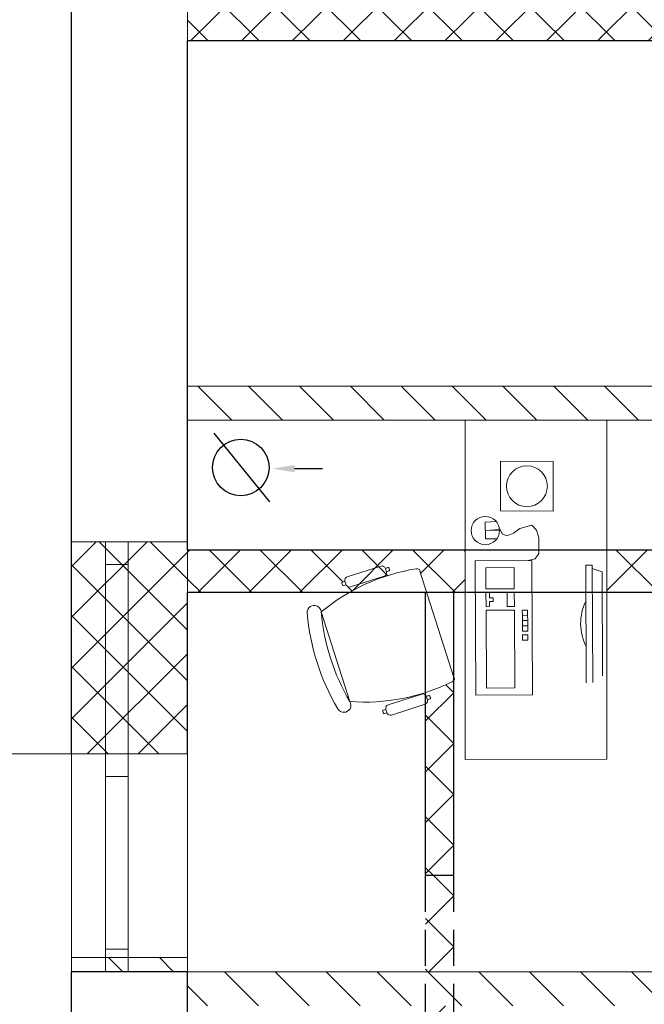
# Model space of a CAD drawing. Header units: millimetres. Extents: x -2948 to 78628, y 64669 to 215420.
# Tile 36 of 256: x 55239 to 55460, y 70987 to 71335. Entities that reach past the tile are written whole.
import ezdxf

# ---------------------------------------------------------------- set-up
doc = ezdxf.new("R2010")
doc.units = ezdxf.units.MM
doc.linetypes.add('HIDDEN', pattern=[9.524999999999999, 6.35, -3.175])
for name, color, linetype, lineweight in [('1_OPIS_OKNA', 60, 'Continuous', 13), ('a_meble', 240, 'Continuous', 5), ('NOWE SCIANY', 3, 'Continuous', 13), ('OPIS', 2, 'Continuous', 13), ('POMOC', 1, 'Continuous', 13), ('STOLARKA', 3, 'Continuous', 13), ('WYMIAR', 5, 'Continuous', 13), ('ŚCIANY', 7, 'Continuous', 30)]:
    doc.layers.add(name, color=color, linetype=linetype, lineweight=lineweight)
doc.layers.add('pomocnicza', color=4, linetype='Continuous')
doc.styles.add('style2', font='romans.shx', dxfattribs={"width": 0.7})
doc.dimstyles.new('100', dxfattribs={"dimscale": 80, "dimtxt": 0.2, "dimasz": 0.2, "dimexe": 1.25, "dimexo": 0.625, "dimgap": 0.05, "dimtad": 1, "dimdec": 0, "dimdsep": 46, "dimlunit": 6, "dimtxsty": 'style2', "dimblk1": 'TICK', "dimblk2": 'TICK', "dimsah": 1, "dimcen": 0.2, "dimse1": 1, "dimse2": 1, "dimclrd": 256, "dimclrt": 2, "dimadec": 0, "dimazin": 0, "dimtfac": 1, "dimtdec": 0, "dimtix": 1, "dimtmove": 1, "dimatfit": 0, "dimldrblk": 'DOTSMALL', "dimfxl": 1, "dimtolj": 1, "dimtzin": 0, "dimarcsym": 0})
pattern_1 = [(135, (17962.76526863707, -27595.73419447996), (-8.980256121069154, -8.980256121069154), [])]
pattern_2 = [(135, (17962.76526863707, -27595.73419447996), (-8.980256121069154, -8.980256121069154), []), (225, (17962.76526863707, -27595.73419447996), (8.980256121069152, -8.980256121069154), [])]

# ---------------------------------------------------------------- blocks, each defined once
blk = doc.blocks.new('TICK')
at = {"color": 5}
for p, q in [((0, -0.75), (0, 0.750000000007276)), ((-1, 0), (1, 0))]:
    blk.add_line(p, q, dxfattribs=at)
at = {"const_width": 0.1}
blk.add_lwpolyline([(-0.353553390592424, -0.3535533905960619), (0.353553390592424, 0.3535533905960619)], dxfattribs=at)
blk = doc.blocks.new('*D870')
at = {"layer": 'Defpoints', "color": 0, "ltscale": 2, "transparency": 16777216}
for p in [(54964.48673514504, 72348.75422987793), (55257.48673514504, 70712.82636954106), (54964.48673514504, 70488.02551682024)]:
    blk.add_point(p, dxfattribs=at)
at = {"layer": 'WYMIAR', "lineweight": -2, "ltscale": 2, "transparency": 16777216}
blk.add_line((55241.48673514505, 70488.0255168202), (54980.48673514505, 70488.0255168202), dxfattribs=at)
at = {"layer": 'WYMIAR', "lineweight": -2, "ltscale": 2, "transparency": 16777216, "xscale": 16, "yscale": 16, "zscale": 16, "rotation": 180}
blk.add_blockref('TICK', (54964.48673514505, 70488.0255168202), dxfattribs=at)
at = {"layer": 'WYMIAR', "lineweight": -2, "ltscale": 2, "transparency": 16777216, "xscale": 16, "yscale": 16, "zscale": 16}
blk.add_blockref('TICK', (55257.48673514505, 70488.0255168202), dxfattribs=at)
at = {"layer": 'WYMIAR', "color": 2, "ltscale": 2, "transparency": 16777216, "insert": (55110.98673514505, 70476.02551682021), "char_height": 16, "attachment_point": 5, "rotation": 180, "style": 'style2'}
blk.add_mtext('\\A1;293', dxfattribs=at)
blk = doc.blocks.new('_DotSmall')
at = {"layer": 'OPIS', "color": 0, "const_width": 0.5}
blk.add_lwpolyline([(-0.0625, 0, 1), (0.0625, 0, 1)], format="xyb", close=True, dxfattribs=at)
blk = doc.blocks.new('*D845')
at = {"layer": 'Defpoints', "color": 0, "ltscale": 2, "transparency": 16777216}
for p in [(55257.48673514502, 71150.64470029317), (54245.73205473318, 71003.64470029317), (55262.79498849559, 71003.64470029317)]:
    blk.add_point(p, dxfattribs=at)
at = {"layer": 'WYMIAR', "lineweight": -2, "ltscale": 2, "transparency": 16777216}
blk.add_line((54245.73205473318, 71134.64470029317), (54245.73205473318, 71019.64470029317), dxfattribs=at)
at = {"layer": 'WYMIAR', "lineweight": -2, "ltscale": 2, "transparency": 16777216, "xscale": 16, "yscale": 16, "zscale": 16}
for p, rotation in [((54245.73205473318, 71150.64470029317), 90), ((54245.73205473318, 71003.64470029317), 270)]:
    blk.add_blockref('TICK', p, dxfattribs=dict(at, rotation=rotation))
at = {"layer": 'WYMIAR', "color": 2, "ltscale": 2, "transparency": 16777216, "insert": (54233.73205473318, 71077.14470029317), "char_height": 16, "attachment_point": 5, "rotation": 90.00000000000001, "style": 'style2'}
blk.add_mtext('\\A1;147', dxfattribs=at)
blk = doc.blocks.new('*D846')
at = {"layer": 'Defpoints', "color": 0, "ltscale": 2, "transparency": 16777216}
for p in [(55257.48673514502, 71003.6447002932), (54245.73205473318, 70841.64470029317), (55221.79498849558, 70841.64470029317)]:
    blk.add_point(p, dxfattribs=at)
at = {"layer": 'WYMIAR', "lineweight": -2, "ltscale": 2, "transparency": 16777216}
blk.add_line((54245.73205473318, 70987.6447002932), (54245.73205473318, 70857.64470029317), dxfattribs=at)
at = {"layer": 'WYMIAR', "lineweight": -2, "ltscale": 2, "transparency": 16777216, "xscale": 16, "yscale": 16, "zscale": 16}
for p, rotation in [((54245.73205473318, 71003.6447002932), 90), ((54245.73205473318, 70841.64470029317), 270)]:
    blk.add_blockref('TICK', p, dxfattribs=dict(at, rotation=rotation))
at = {"layer": 'WYMIAR', "color": 2, "ltscale": 2, "transparency": 16777216, "insert": (54233.73205473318, 70922.64470029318), "char_height": 16, "attachment_point": 5, "rotation": 90.00000000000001, "style": 'style2'}
blk.add_mtext('\\A1;162', dxfattribs=at)
blk = doc.blocks.new('*D914')
at = {"layer": 'Defpoints', "color": 0, "ltscale": 2, "transparency": 16777216}
for p in [(54245.73205473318, 71370.64470029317), (55257.48673514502, 71370.64470029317), (55257.48673514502, 71150.64470029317)]:
    blk.add_point(p, dxfattribs=at)
at = {"layer": 'WYMIAR', "lineweight": -2, "ltscale": 2, "transparency": 16777216}
blk.add_line((54245.73205473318, 71166.64470029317), (54245.73205473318, 71354.64470029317), dxfattribs=at)
at = {"layer": 'WYMIAR', "lineweight": -2, "ltscale": 2, "transparency": 16777216, "xscale": 16, "yscale": 16, "zscale": 16}
for p, rotation in [((54245.73205473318, 71370.64470029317), 90), ((54245.73205473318, 71150.64470029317), 270)]:
    blk.add_blockref('TICK', p, dxfattribs=dict(at, rotation=rotation))
at = {"layer": 'WYMIAR', "color": 2, "ltscale": 2, "transparency": 16777216, "insert": (54233.73205473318, 71260.64470029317), "char_height": 16, "attachment_point": 5, "rotation": 90.00000000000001, "style": 'style2'}
blk.add_mtext('\\A1;220', dxfattribs=at)
blk = doc.blocks.new('*D916')
at = {"layer": 'Defpoints', "color": 0, "ltscale": 2, "transparency": 16777216}
for p in [(54964.48673514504, 72304.53556851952), (55257.48673514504, 70668.60770818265), (54964.48673514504, 70443.80685546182)]:
    blk.add_point(p, dxfattribs=at)
at = {"layer": 'WYMIAR', "lineweight": -2, "ltscale": 2, "transparency": 16777216}
blk.add_line((55241.48673514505, 70443.80685546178), (54980.48673514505, 70443.80685546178), dxfattribs=at)
at = {"layer": 'WYMIAR', "lineweight": -2, "ltscale": 2, "transparency": 16777216, "xscale": 16, "yscale": 16, "zscale": 16, "rotation": 180}
blk.add_blockref('TICK', (54964.48673514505, 70443.80685546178), dxfattribs=at)
at = {"layer": 'WYMIAR', "lineweight": -2, "ltscale": 2, "transparency": 16777216, "xscale": 16, "yscale": 16, "zscale": 16}
blk.add_blockref('TICK', (55257.48673514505, 70443.80685546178), dxfattribs=at)
at = {"layer": 'WYMIAR', "color": 2, "ltscale": 2, "transparency": 16777216, "insert": (55110.98673514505, 70431.8068554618), "char_height": 16, "attachment_point": 5, "rotation": 180, "style": 'style2'}
blk.add_mtext('\\A1;293', dxfattribs=at)
blk = doc.blocks.new('*D917')
at = {"layer": 'Defpoints', "color": 0, "ltscale": 2, "transparency": 16777216}
for p in [(54964.31123642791, 72333.16501729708), (56207.48673514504, 70675.16501729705), (54964.31123642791, 70404.30540038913)]:
    blk.add_point(p, dxfattribs=at)
at = {"layer": 'WYMIAR', "lineweight": -2, "ltscale": 2, "transparency": 16777216}
blk.add_line((56191.48673514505, 70404.30540038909), (54980.31123642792, 70404.30540038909), dxfattribs=at)
at = {"layer": 'WYMIAR', "lineweight": -2, "ltscale": 2, "transparency": 16777216, "xscale": 16, "yscale": 16, "zscale": 16, "rotation": 180}
blk.add_blockref('TICK', (54964.31123642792, 70404.30540038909), dxfattribs=at)
at = {"layer": 'WYMIAR', "lineweight": -2, "ltscale": 2, "transparency": 16777216, "xscale": 16, "yscale": 16, "zscale": 16}
blk.add_blockref('TICK', (56207.48673514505, 70404.30540038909), dxfattribs=at)
at = {"layer": 'WYMIAR', "color": 2, "ltscale": 2, "transparency": 16777216, "insert": (55585.89898578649, 70392.3054003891), "char_height": 16, "attachment_point": 5, "rotation": 180, "style": 'style2'}
blk.add_mtext('\\A1;1\xa0243', dxfattribs=at)
blk = doc.blocks.new('*D1093')
at = {"layer": 'Defpoints', "color": 0, "ltscale": 2, "transparency": 16777216}
for p in [(54277.67557691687, 70986.64470029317), (55298.48673514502, 70986.64470029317), (55298.48673514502, 70861.64470029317)]:
    blk.add_point(p, dxfattribs=at)
at = {"layer": 'WYMIAR', "lineweight": -2, "ltscale": 2, "transparency": 16777216}
blk.add_line((54277.67557691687, 70877.64470029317), (54277.67557691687, 70970.64470029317), dxfattribs=at)
at = {"layer": 'WYMIAR', "lineweight": -2, "ltscale": 2, "transparency": 16777216, "xscale": 16, "yscale": 16, "zscale": 16}
for p, rotation in [((54277.67557691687, 70986.64470029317), 90), ((54277.67557691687, 70861.64470029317), 270)]:
    blk.add_blockref('TICK', p, dxfattribs=dict(at, rotation=rotation))
at = {"layer": 'WYMIAR', "color": 2, "ltscale": 2, "transparency": 16777216, "insert": (54265.67557691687, 70924.14470029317), "char_height": 16, "attachment_point": 5, "rotation": 90.00000000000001, "style": 'style2'}
blk.add_mtext('\\A1;125', dxfattribs=at)
blk = doc.blocks.new('*D1094')
at = {"layer": 'Defpoints', "color": 0, "ltscale": 2, "transparency": 16777216}
for p in [(54277.67557691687, 70998.6447002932), (55298.48673514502, 70998.6447002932), (55298.48673514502, 70986.64470029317)]:
    blk.add_point(p, dxfattribs=at)
at = {"layer": 'WYMIAR', "lineweight": -2, "ltscale": 2, "transparency": 16777216}
for p, q in [((54277.67557691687, 71014.6447002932), (54277.67557691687, 71030.6447002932)), ((54277.67557691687, 70986.64470029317), (54277.67557691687, 70998.6447002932)), ((54277.67557691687, 70970.64470029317), (54277.67557691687, 70954.64470029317))]:
    blk.add_line(p, q, dxfattribs=at)
at = {"layer": 'WYMIAR', "lineweight": -2, "ltscale": 2, "transparency": 16777216, "xscale": 16, "yscale": 16, "zscale": 16}
for p, rotation in [((54277.67557691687, 70998.6447002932), 270), ((54277.67557691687, 70986.64470029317), 90)]:
    blk.add_blockref('TICK', p, dxfattribs=dict(at, rotation=rotation))
at = {"layer": 'WYMIAR', "color": 2, "ltscale": 2, "transparency": 16777216, "insert": (54265.67557691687, 70992.64470029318), "char_height": 16, "attachment_point": 5, "rotation": 90.00000000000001, "style": 'style2'}
blk.add_mtext('\\A1;12', dxfattribs=at)
blk = doc.blocks.new('*D1095')
at = {"layer": 'Defpoints', "color": 0, "ltscale": 2, "transparency": 16777216}
for p in [(54277.67557691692, 71193.64470029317), (55298.48673514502, 71193.64470029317), (55298.48673514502, 70998.64470029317)]:
    blk.add_point(p, dxfattribs=at)
at = {"layer": 'WYMIAR', "lineweight": -2, "ltscale": 2, "transparency": 16777216}
blk.add_line((54277.67557691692, 71014.64470029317), (54277.67557691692, 71177.64470029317), dxfattribs=at)
at = {"layer": 'WYMIAR', "lineweight": -2, "ltscale": 2, "transparency": 16777216, "xscale": 16, "yscale": 16, "zscale": 16}
for p, rotation in [((54277.67557691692, 71193.64470029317), 90), ((54277.67557691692, 70998.64470029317), 270)]:
    blk.add_blockref('TICK', p, dxfattribs=dict(at, rotation=rotation))
at = {"layer": 'WYMIAR', "color": 2, "ltscale": 2, "transparency": 16777216, "insert": (54265.67557691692, 71096.14470029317), "char_height": 16, "attachment_point": 5, "rotation": 90.00000000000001, "style": 'style2'}
blk.add_mtext('\\A1;195', dxfattribs=at)
blk = doc.blocks.new('*D1096')
at = {"layer": 'Defpoints', "color": 0, "ltscale": 2, "transparency": 16777216}
for p in [(54277.67557691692, 71205.64470029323), (55298.48673514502, 71205.64470029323), (55298.48673514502, 71193.64470029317)]:
    blk.add_point(p, dxfattribs=at)
at = {"layer": 'WYMIAR', "lineweight": -2, "ltscale": 2, "transparency": 16777216}
for p, q in [((54277.67557691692, 71221.64470029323), (54277.67557691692, 71237.64470029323)), ((54277.67557691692, 71193.64470029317), (54277.67557691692, 71205.64470029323)), ((54277.67557691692, 71177.64470029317), (54277.67557691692, 71161.64470029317))]:
    blk.add_line(p, q, dxfattribs=at)
at = {"layer": 'WYMIAR', "lineweight": -2, "ltscale": 2, "transparency": 16777216, "xscale": 16, "yscale": 16, "zscale": 16}
for p, rotation in [((54277.67557691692, 71205.64470029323), 270), ((54277.67557691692, 71193.64470029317), 90)]:
    blk.add_blockref('TICK', p, dxfattribs=dict(at, rotation=rotation))
at = {"layer": 'WYMIAR', "color": 2, "ltscale": 2, "transparency": 16777216, "insert": (54265.67557691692, 71199.6447002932), "char_height": 16, "attachment_point": 5, "rotation": 90.00000000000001, "style": 'style2'}
blk.add_mtext('\\A1;12', dxfattribs=at)
blk = doc.blocks.new('*D1097')
at = {"layer": 'Defpoints', "color": 0, "ltscale": 2, "transparency": 16777216}
for p in [(54277.67557691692, 72353.64470029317), (55257.48673514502, 72353.64470029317), (55298.48673514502, 71205.64470029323)]:
    blk.add_point(p, dxfattribs=at)
at = {"layer": 'WYMIAR', "lineweight": -2, "ltscale": 2, "transparency": 16777216}
blk.add_line((54277.67557691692, 71221.64470029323), (54277.67557691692, 72337.64470029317), dxfattribs=at)
at = {"layer": 'WYMIAR', "lineweight": -2, "ltscale": 2, "transparency": 16777216, "xscale": 16, "yscale": 16, "zscale": 16}
for p, rotation in [((54277.67557691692, 72353.64470029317), 90), ((54277.67557691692, 71205.64470029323), 270)]:
    blk.add_blockref('TICK', p, dxfattribs=dict(at, rotation=rotation))
at = {"layer": 'WYMIAR', "color": 2, "ltscale": 2, "transparency": 16777216, "insert": (54265.67557691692, 71779.6447002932), "char_height": 16, "attachment_point": 5, "rotation": 90.00000000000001, "style": 'style2'}
blk.add_mtext('\\A1;1\xa0148', dxfattribs=at)
blk = doc.blocks.new('*D1182')
at = {"layer": 'Defpoints', "color": 0, "ltscale": 2, "transparency": 16777216}
for p in [(54990.48673514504, 72379.64470029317), (55257.48673514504, 72353.6447002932), (54990.48673514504, 70524.17973022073)]:
    blk.add_point(p, dxfattribs=at)
at = {"layer": 'WYMIAR', "lineweight": -2, "ltscale": 2, "transparency": 16777216}
blk.add_line((55241.48673514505, 70524.17973022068), (55006.48673514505, 70524.17973022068), dxfattribs=at)
at = {"layer": 'WYMIAR', "lineweight": -2, "ltscale": 2, "transparency": 16777216, "xscale": 16, "yscale": 16, "zscale": 16, "rotation": 180}
blk.add_blockref('TICK', (54990.48673514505, 70524.17973022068), dxfattribs=at)
at = {"layer": 'WYMIAR', "lineweight": -2, "ltscale": 2, "transparency": 16777216, "xscale": 16, "yscale": 16, "zscale": 16}
blk.add_blockref('TICK', (55257.48673514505, 70524.17973022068), dxfattribs=at)
at = {"layer": 'WYMIAR', "color": 2, "ltscale": 2, "transparency": 16777216, "insert": (55123.98673514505, 70512.1797302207), "char_height": 16, "attachment_point": 5, "rotation": 180, "style": 'style2'}
blk.add_mtext('\\A1;267', dxfattribs=at)

msp = doc.modelspace()

# ---------------------------------------------------------------- hatches: boundary and pattern name
at = {"layer": 'NOWE SCIANY', "ltscale": 2, "true_color": 0xdb0000, "transparency": 33554687}
h = msp.add_hatch(dxfattribs=at)
h.set_pattern_fill('ANSI37', color=12, scale=4)
h.set_pattern_definition(pattern_2)
h.paths.add_polyline_path([(55298.48673514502, 71342.64470029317), (55298.48673514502, 71327.64470029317), (55713.48673514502, 71327.64470029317), (55728.48673514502, 71327.64470029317), (55728.48673514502, 71342.64470029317)])
h.paths.add_polyline_path([(55713.48673514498, 71739.00661265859), (55713.48673514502, 71517.64470029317), (55713.48673514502, 71464.64470029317), (55574.48673514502, 71464.64470029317), (55574.48673514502, 71471.64470029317), (55559.48673514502, 71471.64470029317), (55559.48673514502, 71449.64470029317), (55713.48673514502, 71449.64470029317), (55713.48673514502, 71342.64470029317), (55728.48673514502, 71342.64470029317), (55728.48673514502, 71739.00661265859)])
h.paths.add_polyline_path([(55546.48673514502, 71843.64470029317), (55546.48673514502, 71567.64470029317), (55531.48673514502, 71567.64470029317), (55531.48673514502, 71551.64470029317), (55574.48673514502, 71551.64470029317), (55574.48673514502, 71567.64470029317), (55559.48673514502, 71567.64470029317), (55559.48673514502, 71843.64470029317)])
h.paths.add_polyline_path([(55559.48673514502, 71551.64470029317), (55559.48673514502, 71471.64470029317), (55574.48673514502, 71471.64470029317), (55574.48673514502, 71551.64470029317)], flags=17)
h.paths.add_polyline_path([(55713.48673514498, 71829.00661265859), (55713.48673514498, 71739.00661265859), (55728.48673514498, 71739.00661265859), (55728.48673514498, 71829.00661265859)])
h.paths.add_polyline_path([(55298.48673514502, 71917.64470029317), (55298.48673514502, 71902.64470029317), (55546.48673514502, 71902.64470029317), (55546.48673514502, 71843.64470029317), (55559.48673514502, 71843.64470029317), (55559.48673514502, 71902.64470029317), (55713.48673514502, 71902.64470029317), (55713.48673514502, 71843.64470029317), (55728.48673514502, 71843.64470029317), (55728.48673514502, 71917.64470029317)])
h.paths.add_polyline_path([(55713.48673514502, 71843.64470029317), (55713.48673514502, 71829.00661265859), (55728.48673514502, 71829.00661265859), (55728.48673514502, 71843.64470029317)])
h.paths.add_polyline_path([(55886.48673514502, 71788.1447002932), (55886.48673514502, 71703.64470029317), (55901.48673514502, 71703.64470029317), (55901.48673514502, 71788.14470029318)])
h.paths.add_polyline_path([(55886.48673514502, 71843.64470029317), (55886.48673514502, 71788.1447002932), (55901.48673514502, 71788.14470029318), (55901.48673514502, 71828.64470029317), (56166.48673514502, 71828.64470029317), (56166.48673514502, 71843.64470029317)])
h.paths.add_polyline_path([(55886.48673514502, 71613.64470029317), (55886.48673514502, 71360.64470029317), (55901.48673514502, 71360.64470029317), (55901.48673514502, 71460.64470029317), (56152.48673514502, 71460.64470029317), (56152.48673514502, 71475.64470029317), (55901.48673514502, 71475.64470029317), (55901.48673514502, 71613.64470029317)])
h.paths.add_polyline_path([(55886.43321605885, 71703.64470029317), (55886.43321605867, 71613.64470029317), (55901.43321605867, 71613.64470029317), (55901.43321605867, 71703.64470029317)])
h.paths.add_polyline_path([(55886.48673514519, 71360.64470029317), (55886.48673514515, 71342.64470029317), (55901.48673514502, 71342.64470029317), (55901.48673514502, 71360.64470029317)])
h.paths.add_polyline_path([(55728.48673514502, 71342.64470029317), (55728.48673514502, 71327.64470029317), (55886.48673514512, 71327.64470029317), (55886.48673514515, 71342.64470029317)])
h.paths.add_polyline_path([(55886.48673514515, 71342.64470029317), (55886.48673514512, 71327.64470029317), (55901.48673514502, 71327.64470029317), (55901.48673514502, 71342.64470029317)])
h.paths.add_polyline_path([(55901.48673514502, 71342.64470029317), (55901.48673514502, 71327.64470029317), (56152.48673514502, 71327.64470029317), (56152.48673514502, 71342.64470029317)])
h.paths.add_polyline_path([(55886.48673514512, 71327.64470029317), (55886.48673514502, 71270.64470029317), (55901.48673514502, 71270.64470029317), (55901.48673514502, 71327.64470029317)])
h.paths.add_polyline_path([(55886.48673514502, 71270.64470029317), (55886.48673514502, 71205.64470029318), (55901.48673514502, 71205.64470029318), (55901.48673514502, 71270.64470029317)])
at = {"layer": 'NOWE SCIANY', "ltscale": 2, "true_color": 0x33a319, "transparency": 33554687}
h = msp.add_hatch(dxfattribs=at)
h.set_pattern_fill('ANSI31', color=84, scale=4)
h.set_pattern_definition(pattern_1)
h.paths.add_polyline_path([(55298.48673514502, 71205.64470029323), (55298.48673514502, 71193.64470029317), (55713.48673514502, 71193.64470029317), (55713.48673514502, 71205.6447002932)])
h.paths.add_polyline_path([(55713.48673514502, 71084.42311943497), (55713.48673514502, 71022.64470029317), (55728.48673514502, 71022.64470029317), (55728.48673514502, 71084.42311943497)])
at = {"layer": 'NOWE SCIANY', "ltscale": 2, "true_color": 0xcd2027, "transparency": 33554687}
h = msp.add_hatch(dxfattribs=at)
h.set_pattern_fill('ANSI37', color=242, scale=4)
h.set_pattern_definition(pattern_2)
edge = h.paths.add_edge_path()
edge.add_line((55585.48673514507, 70986.64470029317), (55585.48673514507, 70962.64470029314))
edge.add_arc((55588.84241921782, 70956.7301689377), 6.800168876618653, 60.43104319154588, 119.56895680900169, ccw=False)
edge.add_line((55592.19810329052, 70962.64470029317), (55595.48673514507, 70962.64470029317))
edge.add_line((55595.48673514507, 70962.64470029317), (55595.48673514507, 70986.64470029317))
edge.add_line((55595.48673514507, 70986.64470029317), (55585.48673514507, 70986.64470029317))
h.paths.add_polyline_path([(55585.48673514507, 71009.56282746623), (55585.48673514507, 70998.64470029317), (55595.48673514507, 70998.64470029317), (55595.48673514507, 71011.83484878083)])
h.paths.add_polyline_path([(55585.48673514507, 71027.7265731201), (55585.48673514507, 71009.56282746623), (55595.48673514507, 71011.83484878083), (55595.48673514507, 71025.45455180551)])
h.paths.add_polyline_path([(55585.48673514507, 71032.64470029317), (55585.48673514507, 71027.7265731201), (55595.48673514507, 71025.45455180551), (55595.48673514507, 71032.64470029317)])
h.paths.add_polyline_path([(55585.48673514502, 71132.64470029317), (55585.48673514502, 71038.64470029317), (55595.48673514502, 71038.64470029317), (55595.48673514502, 71132.64470029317)])
h.paths.add_polyline_path([(55585.48673514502, 71038.64470029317), (55585.48673514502, 71032.64470029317), (55595.48673514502, 71032.64470029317), (55595.48673514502, 71038.64470029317)])
edge = h.paths.add_edge_path()
edge.add_line((55446.51138490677, 71147.64470029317), (55446.51138490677, 71146.25359250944))
edge.add_line((55446.51138490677, 71146.25359250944), (55446.51138441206, 71132.64470029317))
edge.add_line((55446.51138441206, 71132.64470029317), (55595.48673514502, 71132.64470029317))
edge.add_line((55595.48673514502, 71132.64470029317), (55647.49441853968, 71132.64470029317))
edge.add_arc((55723.44963063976, 71180.92311943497), 90.00000000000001, 201.7008297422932, 212.4407306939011, ccw=False)
edge.add_line((55639.82818112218, 71147.64470029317), (55446.51138490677, 71147.64470029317))
edge = h.paths.add_edge_path()
edge.add_line((55298.48673514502, 71147.64470029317), (55298.48673514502, 71132.64470029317))
edge.add_line((55298.48673514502, 71132.64470029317), (55355.44938127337, 71132.64470029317))
edge.add_arc((55390.50802079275, 71071.65995410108), 70.34378062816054, 99.28085263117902, 119.89354282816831, ccw=False)
edge.add_arc((55379.4917038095, 71139.87679582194), 1.249999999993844, -15.846502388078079, 105.22711530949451, ccw=False)
edge.add_line((55380.69419967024, 71139.5354694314), (55382.89475685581, 71132.64470029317))
edge.add_line((55382.89475685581, 71132.64470029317), (55392.48673514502, 71132.64470029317))
edge.add_line((55392.48673514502, 71132.64470029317), (55396.51138392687, 71132.64470029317))
edge.add_line((55396.51138392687, 71132.64470029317), (55396.51138416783, 71147.64470029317))
edge.add_line((55396.51138416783, 71147.64470029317), (55298.48673514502, 71147.64470029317))
edge = h.paths.add_edge_path(flags=16)
edge.add_line((55353.54631348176, 71135.1756526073), (55354.4393798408, 71135.46085206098))
edge.add_line((55354.4393798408, 71135.46085206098), (55354.05911390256, 71136.65160720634))
edge.add_line((55354.05911390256, 71136.65160720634), (55353.16604754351, 71136.36640775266))
edge.add_arc((55353.26111402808, 71136.06871896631), 0.3125000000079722, 107.7108073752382, 287.7108073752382)
edge.add_arc((55353.4512469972, 71135.47334139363), 0.3124999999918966, 107.7108073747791, 287.7108073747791)
edge = h.paths.add_edge_path()
edge.add_line((55382.48673514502, 71097.34253147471), (55382.48673514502, 71096.47437037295))
edge.add_arc((55381.60752615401, 71095.58583700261), 1.250000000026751, 17.710807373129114, 45.30221747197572, ccw=False)
edge.add_line((55382.79828129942, 71095.96610294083), (55383.69134765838, 71096.25130239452))
edge.add_arc((55383.78641414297, 71095.95361360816), 0.3125000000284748, 17.71080737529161, 107.710807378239, ccw=False)
edge.add_line((55384.08410292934, 71096.04868009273), (55384.27423589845, 71095.45330252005))
edge.add_arc((55383.9765471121, 71095.35823603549), 0.3125000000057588, -72.28919262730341, 17.710807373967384, ccw=False)
edge.add_line((55384.07161359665, 71095.06054724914), (55383.17854723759, 71094.7753477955))
edge.add_arc((55381.98779209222, 71094.39508185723), 1.250000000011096, -66.47467078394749, 17.710807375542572, ccw=False)
edge.add_line((55382.48673514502, 71093.2489772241), (55382.48673514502, 71032.64470029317))
edge.add_line((55382.48673514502, 71032.64470029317), (55392.48673514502, 71032.64470029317))
edge.add_line((55392.48673514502, 71032.64470029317), (55392.48673514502, 71101.57799496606))
edge.add_arc((55391.48401978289, 71102.3243607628), 1.249999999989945, 290.1944994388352, 323.33804431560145, ccw=False)
edge.add_arc((55360.92361159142, 71164.29982514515), 70.3437806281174, 287.85078755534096, 296.14076211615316, ccw=False)
at = {"layer": 'NOWE SCIANY', "ltscale": 2, "true_color": 0x33a319, "transparency": 33554687}
h = msp.add_hatch(dxfattribs=at)
h.set_pattern_fill('ANSI31', color=84, scale=4)
h.set_pattern_definition(pattern_1)
h.paths.add_polyline_path([(55403.48673514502, 70729.73320819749), (55403.48673514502, 70724.64470029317), (55415.48673514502, 70724.64470029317), (55415.48673514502, 70729.73320819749)])
h.paths.add_polyline_path([(55298.48673514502, 70998.64470029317), (55298.48673514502, 70993.64470029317), (55298.48673514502, 70986.64470029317), (55382.48673514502, 70986.64470029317), (55382.48673514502, 70998.64470029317)])
h.paths.add_polyline_path([(55382.48673514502, 70998.64470029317), (55382.48673514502, 70986.64470029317), (55728.48673514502, 70986.64470029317), (55728.48673514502, 70998.64470029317)])
h.paths.add_polyline_path([(55298.486735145, 70993.14470029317), (55298.48673514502, 71081.14470029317), (55298.48673514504, 71080.46277736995), (55298.48673514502, 70992.46277736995)])
at = {"layer": 'NOWE SCIANY', "ltscale": 2, "true_color": 0xdb0000, "transparency": 33554687}
h = msp.add_hatch(dxfattribs=at)
h.set_pattern_fill('ANSI37', color=12, scale=4)
h.set_pattern_definition(pattern_2)
h.paths.add_polyline_path([(55368.73971001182, 70934.64470029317, -0.07024562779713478), (55365.73037150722, 70928.86414064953, -0.106661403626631), (55359.87925910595, 70923.54267658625, -0.1321381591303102), (55352.82286938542, 70921.64470028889, -0.132138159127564), (55345.76647966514, 70923.5426765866, -0.1066614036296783), (55339.915367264, 70928.86414065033, -0.07024562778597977), (55336.9060287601, 70934.64470029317), (55298.48673514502, 70934.64470029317), (55298.48673514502, 70919.64470029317), (55382.48673514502, 70919.64470029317), (55403.48673514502, 70919.64470029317), (55403.48673514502, 70934.64470029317), (55392.48673514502, 70934.64470029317)])
h.paths.add_polyline_path([(55382.48673514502, 70919.64470029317), (55382.48673514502, 70861.64470029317), (55392.48673514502, 70861.64470029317), (55392.48673514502, 70919.64470029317)])
h.paths.add_polyline_path([(55382.48673514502, 70962.64470029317), (55382.48673514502, 70934.64470029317), (55392.48673514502, 70934.64470029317), (55392.48673514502, 70962.64470029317)])
h.paths.add_polyline_path([(55382.48673514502, 70986.64470029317), (55382.48673514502, 70962.64470029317), (55392.48673514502, 70962.64470029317), (55392.48673514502, 70986.64470029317)])
h.paths.add_polyline_path([(55382.48673514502, 71032.64470029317), (55382.48673514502, 70998.64470029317), (55392.48673514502, 70998.64470029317), (55392.48673514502, 71032.64470029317)])
h.paths.add_polyline_path([(55382.48673514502, 70849.64470029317), (55382.48673514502, 70822.64470029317), (55392.48673514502, 70822.64470029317), (55392.48673514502, 70849.64470029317)])
h.paths.add_polyline_path([(55382.48673514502, 70822.64470029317), (55382.48673514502, 70783.64470029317), (55392.48673514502, 70783.64470029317), (55392.48673514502, 70822.64470029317)])
h.paths.add_polyline_path([(55382.48673514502, 70752.64470029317), (55382.48673514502, 70724.64470029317), (55392.48673514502, 70724.64470029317), (55392.48673514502, 70752.64470029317)])
h.paths.add_polyline_path([(55491.80914070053, 70934.64470029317, -0.04983086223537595), (55486.93158594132, 70919.64470029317), (55537.05174374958, 70919.64470029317), (55583.48673514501, 70919.64470029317), (55583.48673514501, 70934.64470029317)])
h.paths.add_polyline_path([(55423.48673514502, 70934.64470029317), (55415.48673514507, 70934.64470029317), (55415.48673514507, 70919.64470029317), (55486.93158594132, 70919.64470029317, 0.04983086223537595), (55491.80914070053, 70934.64470029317)])
h.paths.add_polyline_path([(55595.48673514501, 70934.64470029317), (55595.48673514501, 70919.64470029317), (55665.54837656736, 70919.64470029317, 0.04988810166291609), (55675.34387797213, 70934.64470029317)])
h.paths.add_polyline_path([(55429.70106892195, 70891.42893478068), (55471.10106846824, 70891.43506397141), (55471.09262972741, 70948.43506334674), (55429.69263018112, 70948.42893415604)], flags=9)
h.paths.add_polyline_path([(55663.6123664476, 70964.96961636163), (55622.21236690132, 70964.97574555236), (55622.20392816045, 70907.97574617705), (55663.60392770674, 70907.96961698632)], flags=9)
h.paths.add_polyline_path([(55634.60328418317, 70864.31136695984), (55634.60328418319, 70974.97803362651), (55599.84137942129, 70974.97803362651), (55599.84137942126, 70864.31136695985)], flags=9)
at = {"layer": 'WYMIAR', "ltscale": 2, "true_color": 0xdb0000, "transparency": 33554687}
h = msp.add_hatch(dxfattribs=at)
h.set_pattern_fill('ANSI37', color=12, scale=4)
h.set_pattern_definition(pattern_2)
h.paths.add_polyline_path([(55277.48673514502, 71150.64470029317), (55277.48673514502, 71075.64470029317), (55298.48673514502, 71075.64470029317), (55298.48673514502, 71150.64470029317)])
h.paths.add_polyline_path([(55269.48673514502, 71142.64470029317), (55269.48673514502, 71075.64470029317), (55277.48673514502, 71075.64470029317), (55277.48673514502, 71142.64470029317)])
h.paths.add_polyline_path([(55257.48673514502, 71150.64470029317), (55257.48673514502, 71075.64470029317), (55269.48673514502, 71075.64470029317), (55269.48673514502, 71150.64470029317)])
h.paths.add_polyline_path([(55269.48673514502, 71150.64470029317), (55269.48673514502, 71142.64470029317), (55277.48673514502, 71142.64470029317), (55277.48673514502, 71150.64470029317)])
h.paths.add_polyline_path([(55293.0714690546, 71032.96277736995), (55293.07146905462, 71106.96277736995), (55256.40480238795, 71106.96277736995), (55256.40480238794, 71032.96277736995)], flags=9)
at = {"layer": 'WYMIAR', "ltscale": 2, "true_color": 0x33a319, "transparency": 33554687}
h = msp.add_hatch(dxfattribs=at)
h.set_pattern_fill('ANSI31', color=84, scale=4)
h.set_pattern_definition(pattern_1)
h.paths.add_polyline_path([(55257.48673514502, 71003.6447002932), (55257.48673514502, 70998.64470029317), (55269.48673514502, 70998.64470029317), (55269.48673514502, 71003.6447002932)])
h.paths.add_polyline_path([(55269.48673514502, 71003.6447002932), (55269.48673514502, 70998.64470029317), (55277.48673514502, 70998.64470029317), (55277.48673514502, 71003.6447002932)])
h.paths.add_polyline_path([(55277.48673514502, 71003.6447002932), (55277.48673514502, 70998.64470029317), (55298.48673514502, 70998.64470029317), (55298.48673514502, 71003.6447002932)])

# ---------------------------------------------------------------- linework, layer by layer
for p, q in [((55307.70838770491, 71189.00894756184), (55327.42101207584, 71164.75995738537)), ((55336.30253224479, 71176.4664703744), (55346.16930807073, 71176.4664703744))]:
    msp.add_line(p, q)
msp.add_circle((55317.28715608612, 71176.88069652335), 10)
msp.add_solid([(55336.30253224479, 71175.15296537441), (55336.30253224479, 71177.7799753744), (55328.4215022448, 71176.4664703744)])
at = {"layer": '1_OPIS_OKNA', "color": 84, "true_color": 0x33a319}
msp.add_line((55277.48673514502, 71075.64470029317), (55135.92172654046, 71075.64470029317), dxfattribs=at)
at = {"layer": 'a_meble'}
for points in [[(55446.51138490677, 71146.25359250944), (55446.51138490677, 71193.64465255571), (55396.51138490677, 71193.64470029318), (55396.51138297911, 71073.64470029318), (55446.51138227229, 71073.781868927), (55446.51138490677, 71146.25359250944)], [(55407.69971182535, 71151.68536995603), (55403.67987392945, 71151.61966846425), (55403.59784458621, 71157.58527282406), (55407.52866685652, 71157.74403026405)], [(55408.63714985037, 71154.73320377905), (55403.63885925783, 71154.60247064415), (55408.62238475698, 71155.00802409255)], [(55408.75620976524, 71155.21206541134), (55409.5261313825, 71153.47753589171), (55411.26765130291, 71152.72355955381), (55413.57089566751, 71153.68461996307), (55415.77321944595, 71155.3285620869), (55420.00035748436, 71156.51365754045), (55421.7143501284, 71154.73582601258), (55422.52478957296, 71152.18153135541), (55422.54620254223, 71146.52523059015), (55421.17820771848, 71144.60758551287), (55418.80770983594, 71144.00805513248)], [(55380.48399976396, 71140.1936841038), (55392.47631573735, 71102.64124904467)], [(55439.26669814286, 71100.8282054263), (55439.07609128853, 71142.38024308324), (55441.35792123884, 71142.39071534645), (55441.5485280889, 71100.83867862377)], [(55445.03083655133, 71103.20468101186), (55444.86179122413, 71140.05675886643), (55441.36331405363, 71141.21572120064)], [(55418.57548800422, 71126.50680576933), (55418.58408888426, 71124.63182549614), (55416.70910861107, 71124.62322461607), (55416.700507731, 71126.49820488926)], [(55416.70050979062, 71126.49820621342), (55418.57549006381, 71126.50680709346)]]:
    msp.add_lwpolyline(points, dxfattribs=at)
for points in [[(55427.5802637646, 71161.47278337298), (55427.62227858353, 71179.02466068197), (55409.03814375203, 71179.06914646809), (55408.9961289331, 71161.5172691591)], [(55400.27579606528, 71096.42254607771), (55400.057907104, 71143.92204633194), (55420.05769668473, 71144.01378905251), (55420.27558564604, 71096.51428879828)], [(55403.81933549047, 71141.43927439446), (55413.81923028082, 71141.48514575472), (55413.85363380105, 71133.98522466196), (55403.85373901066, 71133.93935330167)], [(55405.11806065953, 71130.82012009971), (55406.36804750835, 71130.82585401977), (55406.37378142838, 71129.57586717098), (55405.12379457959, 71129.57013325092), (55405.13239545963, 71127.69515297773), (55403.88240861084, 71127.6894190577), (55403.85947293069, 71132.68936645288), (55405.10945977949, 71132.6951003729)], [(55413.88230340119, 71127.73529041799), (55411.3823297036, 71127.72382257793), (55411.35939402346, 71132.7237699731), (55413.85936772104, 71132.73523781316)], [(55404.01428877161, 71098.93972153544), (55403.88814253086, 71126.4394322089), (55413.88803732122, 71126.48530356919), (55414.01418356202, 71098.98559289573)], [(55416.71770949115, 71122.74824434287), (55416.70910861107, 71124.62322461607), (55418.58408888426, 71124.63182549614), (55418.59268976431, 71122.75684522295)], [(55416.72631037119, 71120.87326406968), (55416.71770949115, 71122.74824434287), (55418.59268976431, 71122.75684522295), (55418.60129064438, 71120.88186494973)], [(55418.60989152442, 71119.00688467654), (55416.73491125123, 71118.99828379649), (55416.72631037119, 71120.87326406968), (55418.60129064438, 71120.88186494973)], [(55416.74924605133, 71115.87331667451), (55416.74064517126, 71117.7482969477), (55418.61562544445, 71117.75689782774), (55418.62422632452, 71115.88191755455)]]:
    msp.add_lwpolyline(points, close=True, dxfattribs=at)
for points in [[(55392.67477492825, 71102.704626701, -0.4015732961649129), (55391.91552990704, 71101.15120305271, -0.1329721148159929), (55355.82506300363, 71094.14106036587, -1), (55351.51781566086, 71091.60184388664, -0.1122516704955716), (55340.7082272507, 71125.45071575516, -0.9999999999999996), (55345.68994377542, 71125.8779164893, 0.1122516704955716), (55355.82506300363, 71094.14106036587), (55345.68994377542, 71125.8779164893, -0.1329721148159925), (55379.16339650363, 71141.0829112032, -0.4015732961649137), (55380.68245895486, 71140.25706176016)], [(55354.4393798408, 71135.46085206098, 0.4142135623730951), (55356.01040092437, 71134.65036285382), (55367.91795237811, 71138.45302223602, 0.4142135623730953), (55368.72844158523, 71140.02404331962), (55368.34817564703, 71141.21479846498), (55369.24124200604, 71141.49999791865, -0.4142135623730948), (55369.63399727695, 71141.29737561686), (55369.82413024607, 71140.70199804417, -0.4142135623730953), (55369.62150794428, 71140.30924277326), (55368.72844158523, 71140.02404331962), (55368.34817564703, 71141.21479846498, 0.4142135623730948), (55366.77715456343, 71142.02528767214), (55354.86960310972, 71138.22262828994, 0.4142135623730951), (55354.05911390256, 71136.65160720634), (55354.4393798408, 71135.46085206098), (55353.54631348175, 71135.1756526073, -0.4142135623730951), (55353.15355821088, 71135.37827490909), (55352.96342524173, 71135.97365248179, -0.4142135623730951), (55353.16604754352, 71136.36640775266), (55354.05911390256, 71136.65160720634)], [(55439.2081451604, 71113.59267678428, -0.2341157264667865), (55439.13464422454, 71129.61578185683)], [(55368.88948549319, 71090.21215653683), (55367.99641913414, 71089.92695708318, -0.4142135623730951), (55367.60366386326, 71090.12957938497), (55367.41353089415, 71090.72495695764, -0.4142135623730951), (55367.61615319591, 71091.11771222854), (55368.50921955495, 71091.40291168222), (55368.88948549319, 71090.21215653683, 0.4142135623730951), (55370.46050657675, 71089.4016673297), (55382.36805803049, 71093.20432671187, 0.4142135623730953), (55383.17854723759, 71094.7753477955), (55382.79828129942, 71095.96610294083), (55383.6913476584, 71096.25130239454, -0.4142135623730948), (55384.08410292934, 71096.04868009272), (55384.27423589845, 71095.45330252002, -0.4142135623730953), (55384.07161359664, 71095.06054724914), (55383.17854723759, 71094.7753477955), (55382.79828129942, 71095.96610294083, 0.4142135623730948), (55381.22726021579, 71096.77659214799), (55369.31970876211, 71092.97393276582, 0.4142135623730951), (55368.50921955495, 71091.40291168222)]]:
    msp.add_lwpolyline(points, format="xyb", dxfattribs=at)
for centre, radius in [((55418.30920375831, 71170.27096492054), 7.226974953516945), ((55403.63885925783, 71154.60247064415), 4.999999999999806)]:
    msp.add_circle(centre, radius, dxfattribs=at)
at = {"layer": 'NOWE SCIANY', "ltscale": 2}
for points in [[(55298.48673514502, 71327.64470029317), (55298.48673514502, 71342.64470029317)], [(55298.48673514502, 71075.64470029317), (55298.48673514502, 71193.64470029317), (56166.48673514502, 71193.64470029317), (56166.48673514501, 71205.64470029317), (55298.48673514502, 71205.64470029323)], [(55298.48673514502, 70986.64470029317), (55298.48673514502, 70998.64470029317), (55415.48673514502, 70998.64470029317)], [(55415.48673514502, 70998.64470029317), (55728.48673514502, 70998.64470029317), (55728.48673514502, 70986.64470029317), (55585.48673514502, 70986.64470029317)]]:
    msp.add_lwpolyline(points, dxfattribs=at)
at = {"layer": 'NOWE SCIANY'}
msp.add_lwpolyline([(55423.48673514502, 71147.64470029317), (55408.48673514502, 71147.64470029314)], dxfattribs=at)
at = {"layer": 'POMOC', "color": 84, "true_color": 0x33a319}
for p, q in [((55257.48673514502, 71003.64470029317), (55257.48673514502, 71150.64470029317)), ((55298.48673514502, 71150.64470029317), (55298.48673514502, 71003.64470029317))]:
    msp.add_line(p, q, dxfattribs=at)
at = {"layer": 'POMOC'}
for p, q in [((55257.48673514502, 70998.64470029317), (55257.48673514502, 71075.64470029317)), ((55298.48673514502, 71075.64470029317), (55298.48673514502, 70998.64470029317))]:
    msp.add_line(p, q, dxfattribs=at)
at = {"layer": 'pomocnicza', "linetype": 'HIDDEN', "ltscale": 2}
for p, q in [((55382.48673514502, 70962.64470029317), (55382.48673514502, 71032.64470029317)), ((55392.48673514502, 70962.64470029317), (55392.48673514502, 71032.64470029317))]:
    msp.add_line(p, q, dxfattribs=at)
at = {"layer": 'STOLARKA', "color": 84, "true_color": 0x33a319}
for p, q in [((55269.48673514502, 71003.64470029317), (55269.48673514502, 71150.64470029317)), ((55277.48673514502, 71003.64470029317), (55277.48673514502, 71150.64470029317)), ((55269.48673514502, 71142.64470029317), (55277.48673514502, 71142.64470029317)), ((55269.48673514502, 71006.64470029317), (55277.48673514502, 71006.64470029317))]:
    msp.add_line(p, q, dxfattribs=at)
at = {"layer": 'STOLARKA'}
for p, q in [((55269.48673514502, 70998.64470029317), (55269.48673514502, 71075.64470029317)), ((55277.48673514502, 70998.64470029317), (55277.48673514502, 71075.64470029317)), ((55269.48673514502, 71067.64470029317), (55277.48673514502, 71067.64470029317))]:
    msp.add_line(p, q, dxfattribs=at)
at = {"layer": 'WYMIAR', "color": 84, "ltscale": 2, "true_color": 0x33a319}
for p, q in [((55298.48673514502, 71075.64470029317), (55257.48673514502, 71075.64470029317)), ((55298.48673514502, 71003.6447002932), (55257.48673514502, 71003.6447002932))]:
    msp.add_line(p, q, dxfattribs=at)
at = {"layer": 'WYMIAR', "color": 3, "ltscale": 2}
for p, q in [((55257.48673514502, 71003.6447002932), (55257.48673514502, 70998.64470029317)), ((55298.48673514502, 70998.6447002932), (55298.48673514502, 71003.6447002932))]:
    msp.add_line(p, q, dxfattribs=at)
at = {"layer": 'WYMIAR', "color": 84, "ltscale": 2, "true_color": 0x33a319}
msp.add_lwpolyline([(55298.48673514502, 71150.64470029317), (55257.48673514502, 71150.64470029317)], dxfattribs=at)
at = {"layer": 'ŚCIANY', "ltscale": 2}
for p, q in [((55257.48673514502, 71157.0571641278), (55257.48673514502, 71370.64470029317)), ((56152.48673514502, 71327.64470029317), (55298.48673514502, 71327.64470029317)), ((55713.48673514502, 71327.64470029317), (55298.48673514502, 71327.64470029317)), ((55298.48673514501, 71147.64470029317), (55298.48673514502, 71327.64470029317)), ((55257.48673514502, 71075.64470029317), (55257.48673514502, 71157.0571641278)), ((55713.48673514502, 71147.64470029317), (55298.48673514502, 71147.64470029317)), ((55392.48673514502, 71132.64470029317), (55298.48673514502, 71132.64470029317)), ((55298.48673514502, 71075.64470029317), (55298.48673514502, 71132.64470029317)), ((55382.48673514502, 71032.64470029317), (55382.48673514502, 71132.64470029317)), ((55595.48673514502, 71132.64470029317), (55392.48673514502, 71132.64470029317)), ((55392.48673514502, 71032.64470029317), (55392.48673514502, 71132.64470029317)), ((55392.48673514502, 71032.64470029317), (55382.48673514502, 71032.64470029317)), ((55257.48673514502, 70841.64470029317), (55257.48673514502, 70998.64470029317)), ((55298.48673514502, 70998.64470029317), (55257.48673514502, 70998.64470029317)), ((55298.48673514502, 70934.64470029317), (55298.48673514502, 70998.64470029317))]:
    msp.add_line(p, q, dxfattribs=at)

# ---------------------------------------------------------------- dimensions: what is measured, and where the dimension line sits
at = {"layer": 'WYMIAR', "ltscale": 2}
for base, p1, p2, angle, picture, middle in [((54990.48673514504, 70524.17973022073), (55257.48673514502, 72353.64470029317), (54990.48673514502, 72379.64470029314), 180, '*D1182', (55123.98673514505, 70512.1797302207)), ((54277.67557691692, 72353.64470029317), (55298.48673514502, 71205.64470029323), (55257.48673514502, 72353.64470029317), 90, '*D1097', (54265.67557691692, 71779.6447002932)), ((54964.48673514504, 70488.02551682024), (55257.48673514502, 70712.82636954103), (54964.48673514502, 72348.7542298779), 180, '*D870', (55110.98673514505, 70476.02551682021)), ((54964.31123642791, 70404.30540038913), (56207.48673514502, 70675.16501729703), (54964.31123642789, 72333.16501729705), 180, '*D917', (55585.89898578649, 70392.3054003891)), ((54964.48673514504, 70443.80685546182), (55257.48673514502, 70668.60770818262), (54964.48673514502, 72304.5355685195), 180, '*D916', (55110.98673514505, 70431.8068554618)), ((54277.67557691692, 71205.64470029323), (55298.48673514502, 71193.64470029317), (55298.48673514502, 71205.64470029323), 90, '*D1096', (54265.67557691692, 71199.6447002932)), ((54277.67557691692, 71193.64470029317), (55298.48673514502, 70998.64470029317), (55298.48673514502, 71193.64470029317), 90, '*D1095', (54265.67557691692, 71096.14470029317)), ((54245.73205473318, 71003.64470029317), (55257.48673514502, 71150.64470029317), (55262.79498849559, 71003.64470029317), 90, '*D845', (54233.73205473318, 71077.14470029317)), ((54277.67557691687, 70998.6447002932), (55298.48673514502, 70986.64470029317), (55298.48673514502, 70998.6447002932), 90, '*D1094', (54265.67557691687, 70992.64470029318)), ((54245.73205473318, 70841.64470029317), (55257.48673514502, 71003.6447002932), (55221.79498849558, 70841.64470029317), 90, '*D846', (54233.73205473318, 70922.64470029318)), ((54277.67557691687, 70986.64470029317), (55298.48673514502, 70861.64470029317), (55298.48673514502, 70986.64470029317), 90, '*D1093', (54265.67557691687, 70924.14470029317))]:
    dim = msp.add_linear_dim(base=base, p1=p1, p2=p2, angle=angle, dimstyle='100', dxfattribs=at)
    dim.commit()
    dim.dimension.update_dxf_attribs({"geometry": picture, "text_midpoint": middle})
dim = msp.add_aligned_dim(p1=(55257.48673514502, 71150.64470029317), p2=(55257.48673514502, 71370.64470029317), distance=1011.7546804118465, dimstyle='100', dxfattribs=at)
dim.commit()
dim.dimension.update_dxf_attribs({"geometry": '*D914', "text_midpoint": (54233.73205473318, 71260.64470029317)})

doc.saveas('drawing.dxf')
